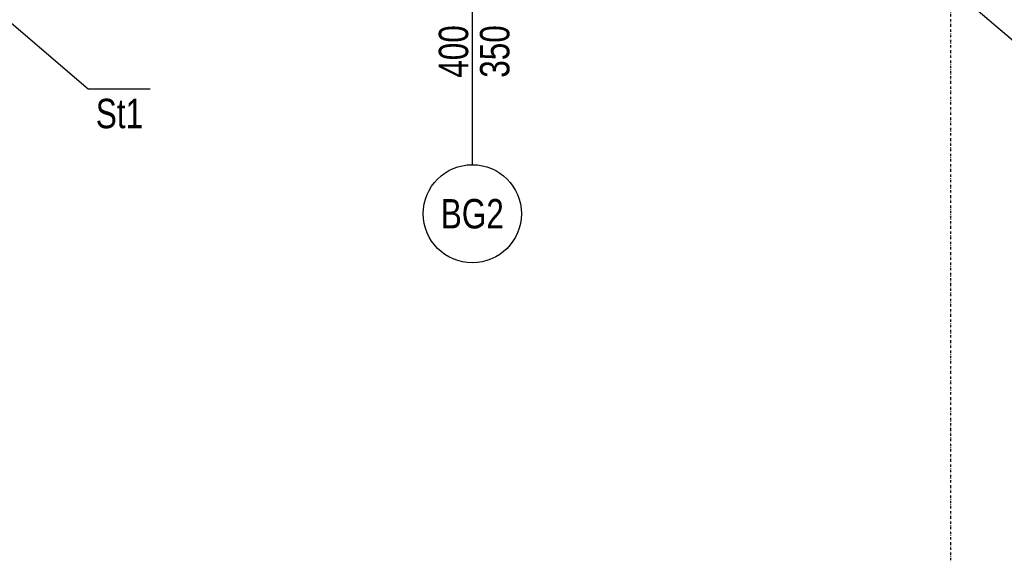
# Model space of a CAD drawing. Header units: centimetres. Extents: x 42630 to 130002, y 15 to 29179.
# Tile 26 of 165: x 50098 to 50600, y 4223 to 4500. Entities that reach past the tile are written whole.
import ezdxf
from ezdxf.enums import TextEntityAlignment as Align

# ---------------------------------------------------------------- set-up
doc = ezdxf.new("R2010")
doc.units = ezdxf.units.CM
doc.header["$LTSCALE"] = 0.01
doc.linetypes.add('Ciągłe', pattern=[0])
doc.linetypes.add('DASHDOT2', pattern=[12.7, 6.35, -3.175, 0, -3.175])
doc.layers.get('0').update_dxf_attribs({"color": 253})
for name, color, linetype in [('A-Grid', 253, 'DASHDOT2'), ('CKDRZWI_OPIS', 253, 'Continuous'), ('CKDRZWI_OS', 253, 'Continuous'), ('CKOTOCZKI', 253, 'Continuous'), ('CKOTOCZKI_OPIS', 253, 'Ciągłe'), ('OPIS_K_WYK', 253, 'Continuous')]:
    doc.layers.add(name, color=color, linetype=linetype)
doc.styles.get("Standard").update_dxf_attribs({"font": 'ic-simplex.shx', "width": 0.8})
doc.dimstyles.new('CADKON cm', dxfattribs={"dimscale": 10, "dimtxt": 2.5, "dimasz": 2.5, "dimexe": 1.8, "dimexo": 5, "dimgap": 0.6, "dimtad": 1, "dimrnd": 0.1, "dimtxsty": 'Standard', "dimblk1": 'OBLIQUE', "dimblk2": 'OBLIQUE', "dimsah": 1, "dimcen": 2.5, "dimadec": 1, "dimazin": 2, "dimtfac": 1, "dimtix": 1, "dimtmove": 2, "dimatfit": 3, "dimldrblk": 'OPEN30', "dimfxl": 5, "dimfxlon": 1, "dimtfill": 1, "dimtolj": 1, "dimarcsym": 0})

# ---------------------------------------------------------------- blocks, each defined once
blk = doc.blocks.new('A$7E8814A102C37C')
at = {"layer": 'A-Grid', "ltscale": 20}
blk.add_lwpolyline([(1000, -130), (1000, -1964.5)], dxfattribs=at)
blk = doc.blocks.new('_OBLIQUE')
at = {"color": 0, "linetype": 'ByBlock'}
blk.add_line((-0.5, -0.5), (0.5, 0.5), dxfattribs=at)
blk = doc.blocks.new('CK_BUBBLE_1_0_0')
at = {"color": 0, "linetype": 'ByBlock', "lineweight": -2, "ltscale": 2}
blk.add_circle((0, 0), 1, dxfattribs=at)
at = {"color": 0, "linetype": 'ByBlock', "lineweight": -2, "ltscale": 2, "width": 0.8}
blk.add_attdef('NUM1', text='', height=15, rotation=90, dxfattribs=at).set_placement((6915.991, -4954.524), align=Align.MIDDLE_CENTER)

msp = doc.modelspace()

# ---------------------------------------------------------------- linework, layer by layer
at = {"layer": 'CKDRZWI_OS'}
msp.add_line((50329.127, 4568.941), (50329.127, 4425.811), dxfattribs=at)
at = {"layer": 'OPIS_K_WYK', "ltscale": 0.5}
msp.add_lwpolyline([(50133.334, 4464.54), (50164.966, 4464.54)], dxfattribs=at)

# ---------------------------------------------------------------- block references
at = {"layer": 'A-Grid', "lineweight": -3}
msp.add_blockref('A$7E8814A102C37C', (49572.82, 6187.604), dxfattribs=at)
at = {"layer": 'CKOTOCZKI', "ltscale": 2}
ref = msp.add_blockref('CK_BUBBLE_1_0_0', (50329.127, 4400.811), dxfattribs=dict(at, xscale=25, yscale=25, zscale=25, rotation=360))
ref.add_attrib('NUM1', 'BG2', dxfattribs={"layer": 'CKOTOCZKI_OPIS', "ltscale": 2, "height": 15, "width": 0.8}).set_placement((50329.127, 4400.811), align=Align.MIDDLE_CENTER)

# ---------------------------------------------------------------- texts
at = {"layer": 'CKDRZWI_OPIS', "width": 0.8}
msp.add_text('400', height=15, rotation=90, dxfattribs=at).set_placement((50327.024, 4483.513), align=Align.CENTER)
msp.add_text('350', height=15, rotation=90, dxfattribs=at).set_placement((50333.024, 4483.513), align=Align.TOP_CENTER)
at = {"layer": 'OPIS_K_WYK', "linetype": 'Continuous', "width": 0.8}
msp.add_text('St1', height=15, dxfattribs=at).set_placement((50137.242, 4444.396))

# ---------------------------------------------------------------- leaders
at = {"layer": 'OPIS_K_WYK', "ltscale": 0.5}
for points in [[(50072.47, 4516.604), (50133.334, 4464.54)], [(50572.47, 4516.604), (50633.334, 4464.54)]]:
    msp.add_leader(points, dimstyle='CADKON cm', override={"dimscale": 5, "dimldrblk": 'DotSmall'}, dxfattribs=at)

doc.saveas('drawing.dxf')
